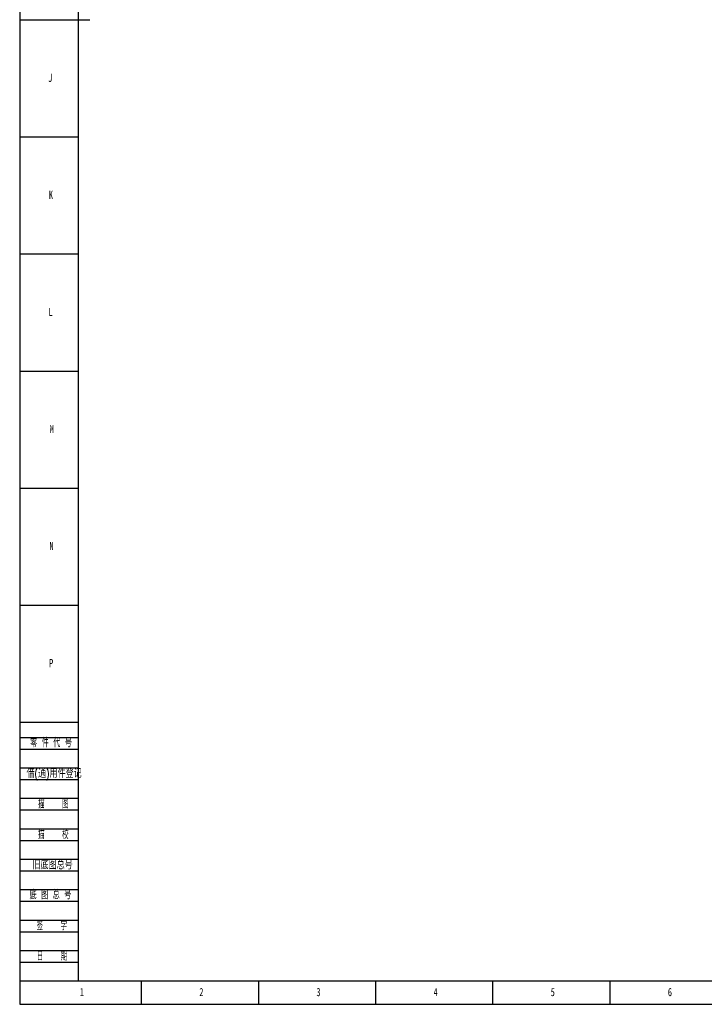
# Model space of a CAD drawing. Header units: millimetres. Extents: x 0 to 1189, y 0 to 841.
# Tile 1 of 14: x 0 to 292, y 0 to 421. Entities that reach past the tile are written whole.
import ezdxf

# ---------------------------------------------------------------- set-up
doc = ezdxf.new("R2010")
doc.units = ezdxf.units.MM
for name, color, linetype in [('10', 7, 'Continuous'), ('5', 7, 'Continuous'), ('9', 7, 'Continuous')]:
    doc.layers.add(name, color=color, linetype=linetype)
doc.styles.add('SLDTEXTSTYLE0', font='TXT', dxfattribs={"width": 0.7, "bigfont": 'bigfont'})
doc.styles.add('SLDTEXTSTYLE2', font='TXT', dxfattribs={"width": 0.614286, "bigfont": 'bigfont'})
doc.styles.add('SLDTEXTSTYLE4', font='TXT', dxfattribs={"width": 0.566667, "bigfont": 'bigfont'})
doc.styles.add('SLDTEXTSTYLE5', font='TXT', dxfattribs={"width": 0.7})

msp = doc.modelspace()

# ---------------------------------------------------------------- linework, layer by layer
at = {"layer": '5', "color": 7}
for p, q in [((0, 841), (0, 0)), ((0, 114), (25, 114)), ((0, 109), (25, 109)), ((0, 101), (25, 101)), ((0, 96), (25, 96)), ((0, 88), (25, 88)), ((0, 83), (25, 83)), ((0, 75), (25, 75)), ((0, 70), (25, 70)), ((0, 62), (25, 62)), ((0, 57), (25, 57)), ((0, 49), (25, 49)), ((0, 44), (25, 44)), ((0, 36), (25, 36)), ((0, 31), (25, 31)), ((0, 23), (25, 23)), ((0, 18), (25, 18)), ((0, 0), (1189, 0))]:
    msp.add_line(p, q, dxfattribs=at)
at = {"layer": '5', "color": 7, "lineweight": 25}
for p, q in [((25, 831.05), (25, 10)), ((0, 10), (1179, 10))]:
    msp.add_line(p, q, dxfattribs=at)
at = {"layer": '5', "lineweight": 25}
msp.add_line((0, 420.5), (30, 420.5), dxfattribs=at)
at = {"layer": '5'}
for p, q in [((0, 370.5), (25, 370.5)), ((0, 320.5), (25, 320.5)), ((0, 270.5), (25, 270.5)), ((0, 220.5), (25, 220.5)), ((0, 170.5), (25, 170.5)), ((0, 120.5), (25, 120.5)), ((52, 0), (52, 10)), ((102, 0), (102, 10)), ((152, 0), (152, 10)), ((202, 0), (202, 10)), ((252, 0), (252, 10))]:
    msp.add_line(p, q, dxfattribs=at)

# ---------------------------------------------------------------- texts
at = {"layer": '10', "char_height": 3.5, "attachment_point": 2, "style": 'SLDTEXTSTYLE5'}
for s, insert in [('J', (13.02, 397.48)), ('K', (13.32, 347.48)), ('L', (13.18, 297.48)), ('M', (13.71, 247.48)), ('N', (13.6, 197.48)), ('P', (13.44, 147.48)), ('1', (26.54, 6.98)), ('2', (77.54, 6.98)), ('3', (127.54, 6.98)), ('4', (177.54, 6.98)), ('5', (227.54, 6.98)), ('6', (277.55, 6.98))]:
    msp.add_mtext(s, dxfattribs=dict(at, insert=insert))
at = {"layer": '9', "color": 7, "char_height": 3.5}
for s, insert, attachment_point, style in [('零 件 代 号', (4.48, 113.36), 1, 'SLDTEXTSTYLE2'), ('借(通)用件登记', (2.93, 100.28), 1, 'SLDTEXTSTYLE0'), ('描    图', (14.35, 87.18), 2, 'SLDTEXTSTYLE4'), ('描    校', (14.32, 74.14), 2, 'SLDTEXTSTYLE4'), ('旧底图总号', (5.46, 61.2), 1, 'SLDTEXTSTYLE0'), ('底 图 总 号', (4.21, 48.43), 1, 'SLDTEXTSTYLE2'), ('签    字', (13.71, 35.19), 2, 'SLDTEXTSTYLE4'), ('日    期', (13.78, 22.23), 2, 'SLDTEXTSTYLE4')]:
    msp.add_mtext(s, dxfattribs=dict(at, insert=insert, attachment_point=attachment_point, style=style))

doc.saveas('drawing.dxf')
